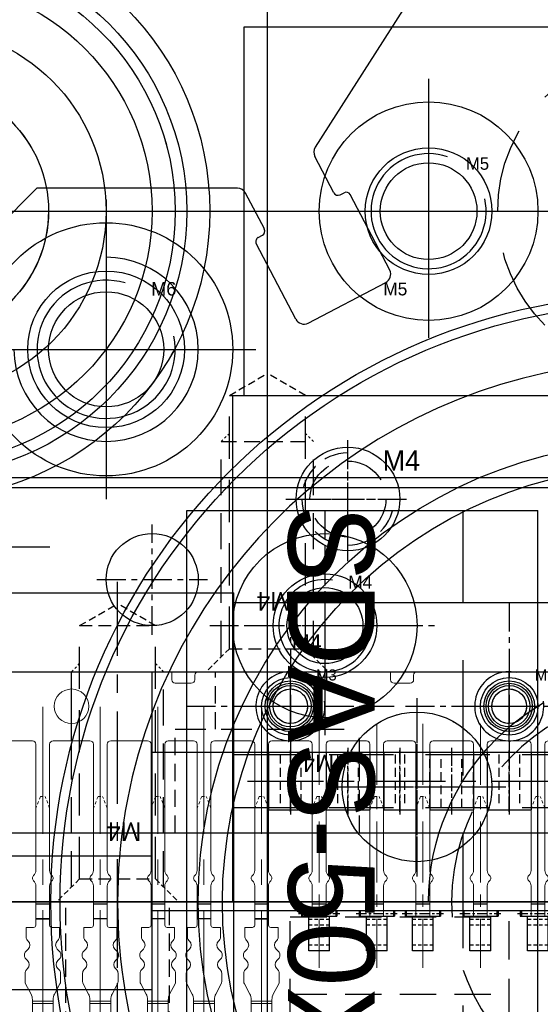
# Model space of a CAD drawing. Header units: millimetres. Extents: x -1657 to 8845, y -11980 to 3013.
# Tile 124 of 256: x 260 to 283, y 700 to 742. Entities that reach past the tile are written whole.
import ezdxf

# ---------------------------------------------------------------- set-up
doc = ezdxf.new("R2010")
doc.units = ezdxf.units.MM
for name, pattern in [('CENTER', [2, 1.25, -0.25, 0.25, -0.25]), ('DASHED', [0.75, 0.5, -0.25]), ('DASHED2', [0.375, 0.25, -0.125])]:
    doc.linetypes.add(name, pattern=pattern)
for name, color, linetype in [('01', 6, 'Continuous'), ('图层14', 143, 'Continuous'), ('图层15', 75, 'Continuous'), ('图层16', 81, 'Continuous'), ('图层17', 150, 'Continuous'), ('图层18', 224, 'Continuous'), ('图层19', 51, 'Continuous'), ('图层20', 232, 'Continuous'), ('图层21', 122, 'Continuous'), ('图层22', 204, 'Continuous'), ('图层23', 241, 'Continuous'), ('图层24', 21, 'Continuous'), ('图层25', 81, 'Continuous'), ('图层30', 170, 'Continuous'), ('图层33', 235, 'Continuous'), ('图层35', 64, 'Continuous'), ('图层60', 143, 'Continuous'), ('导柱', 252, 'Continuous'), ('折弯气缸', 252, 'Continuous'), ('料盘', 247, 'Continuous'), ('方管2', 2, 'Continuous')]:
    doc.layers.add(name, color=color, linetype=linetype)

# ---------------------------------------------------------------- blocks, each defined once
blk = doc.blocks.new('FC94')
at = {"layer": '01', "ltscale": 1.375}
for p, q in [((-9.5, 0), (-9.5, 0.75)), ((0, 0), (0, 0.75)), ((-9.5, -2.25), (-9.5, -1.5)), ((0, -2.25), (0, -1.5))]:
    blk.add_line(p, q, dxfattribs=at)
at = {"layer": '01', "color": 1, "linetype": 'CENTER', "lineweight": 9, "ltscale": 4.419291}
for p, q in [((-8.253, -0.773), (-8.253, -22.87)), ((-5.753, -0.773), (-5.753, -22.87)), ((-3.753, -0.773), (-3.753, -22.87)), ((-1.253, -0.773), (-1.253, -22.87))]:
    blk.add_line(p, q, dxfattribs=at)
at = {"layer": '01', "linetype": 'Continuous', "lineweight": 15}
for p, q in [((-8.7, -2.25), (-9.5, -2.25)), ((-8.55, -2.4), (-8.55, -7.883)), ((-7.95, -2.4), (-7.95, -7.883)), ((-7.8, -2.25), (-6.2, -2.25)), ((-6.05, -2.4), (-6.05, -7.883)), ((-5.45, -2.4), (-5.45, -7.883)), ((-5.3, -2.25), (-4.2, -2.25)), ((-4.05, -2.4), (-4.05, -7.883)), ((-3.45, -2.4), (-3.45, -7.883)), ((-1.7, -2.25), (-3.3, -2.25)), ((-1.55, -2.4), (-1.55, -7.883)), ((-0.95, -2.4), (-0.95, -7.883)), ((0, -2.25), (-0.8, -2.25)), ((-0.8, -2.25), (0, -2.25)), ((-8.55, -8.553), (-8.55, -10.258)), ((-7.95, -8.553), (-7.95, -10.258)), ((-6.05, -8.553), (-6.05, -10.258)), ((-5.45, -8.553), (-5.45, -10.258)), ((-4.05, -8.553), (-4.05, -10.258)), ((-3.45, -8.553), (-3.45, -10.258)), ((-1.55, -8.553), (-1.55, -10.258)), ((-0.95, -8.553), (-0.95, -10.258)), ((-8.55, -9.978), (-7.95, -9.978)), ((-6.05, -9.978), (-5.45, -9.978)), ((-4.05, -9.978), (-3.45, -9.978)), ((-8.97, -10.775), (-8.97, -10.358)), ((-8.97, -10.358), (-8.65, -10.358)), ((-8.97, -10.358), (-8.65, -10.358)), ((-7.53, -10.358), (-7.85, -10.358)), ((-7.53, -10.358), (-7.85, -10.358)), ((-7.53, -10.775), (-7.53, -10.358)), ((-6.47, -10.358), (-6.15, -10.358)), ((-6.47, -10.358), (-6.15, -10.358)), ((-6.47, -10.775), (-6.47, -10.358)), ((-5.03, -10.358), (-5.35, -10.358)), ((-5.03, -10.358), (-5.35, -10.358)), ((-5.03, -10.775), (-5.03, -10.358)), ((-4.47, -10.358), (-4.15, -10.358)), ((-4.47, -10.358), (-4.15, -10.358)), ((-4.47, -10.775), (-4.47, -10.358)), ((-3.03, -10.358), (-3.35, -10.358)), ((-3.03, -10.358), (-3.35, -10.358)), ((-3.03, -10.775), (-3.03, -10.358)), ((-1.97, -10.358), (-1.65, -10.358)), ((-1.97, -10.358), (-1.65, -10.358)), ((-1.97, -10.775), (-1.97, -10.358)), ((-0.53, -10.358), (-0.85, -10.358)), ((-0.53, -10.358), (-0.85, -10.358)), ((-0.53, -10.775), (-0.53, -10.358)), ((-8.882, -10.946), (-8.911, -10.917)), ((-7.618, -10.946), (-7.589, -10.917)), ((-6.382, -10.946), (-6.411, -10.917)), ((-5.118, -10.946), (-5.089, -10.917)), ((-4.382, -10.946), (-4.411, -10.917)), ((-3.118, -10.946), (-3.089, -10.917)), ((-1.882, -10.946), (-1.911, -10.917)), ((-0.618, -10.946), (-0.589, -10.917)), ((-9.04, -11.575), (-9.04, -11.541)), ((-8.981, -11.399), (-8.882, -11.3)), ((-7.519, -11.399), (-7.618, -11.3)), ((-7.46, -11.575), (-7.46, -11.541)), ((-6.54, -11.575), (-6.54, -11.541)), ((-6.481, -11.399), (-6.382, -11.3)), ((-5.019, -11.399), (-5.118, -11.3)), ((-4.96, -11.575), (-4.96, -11.541)), ((-4.54, -11.575), (-4.54, -11.541)), ((-4.481, -11.399), (-4.382, -11.3)), ((-3.019, -11.399), (-3.118, -11.3)), ((-2.96, -11.575), (-2.96, -11.541)), ((-2.04, -11.575), (-2.04, -11.541)), ((-1.981, -11.399), (-1.882, -11.3)), ((-0.519, -11.399), (-0.618, -11.3)), ((-0.46, -11.575), (-0.46, -11.541)), ((-8.907, -11.791), (-8.981, -11.717)), ((-7.593, -11.791), (-7.519, -11.717)), ((-6.407, -11.791), (-6.481, -11.717)), ((-5.093, -11.791), (-5.019, -11.717)), ((-4.407, -11.791), (-4.481, -11.717)), ((-3.093, -11.791), (-3.019, -11.717)), ((-1.907, -11.791), (-1.981, -11.717)), ((-0.593, -11.791), (-0.519, -11.717)), ((-9.02, -12.708), (-9.02, -12.341)), ((-8.961, -12.199), (-8.907, -12.145)), ((-7.539, -12.199), (-7.593, -12.145)), ((-7.48, -12.708), (-7.48, -12.341)), ((-6.52, -12.708), (-6.52, -12.341)), ((-6.461, -12.199), (-6.407, -12.145)), ((-5.039, -12.199), (-5.093, -12.145)), ((-4.98, -12.708), (-4.98, -12.341)), ((-4.52, -12.708), (-4.52, -12.341)), ((-4.461, -12.199), (-4.407, -12.145)), ((-3.039, -12.199), (-3.093, -12.145)), ((-2.98, -12.708), (-2.98, -12.341)), ((-2.02, -12.708), (-2.02, -12.341)), ((-1.961, -12.199), (-1.907, -12.145)), ((-0.539, -12.199), (-0.593, -12.145)), ((-0.48, -12.708), (-0.48, -12.341)), ((-8.759, -13.248), (-8.996, -12.802)), ((-7.741, -13.248), (-7.504, -12.802)), ((-6.259, -13.248), (-6.496, -12.802)), ((-5.241, -13.248), (-5.004, -12.802)), ((-4.259, -13.248), (-4.496, -12.802)), ((-3.241, -13.248), (-3.004, -12.802)), ((-1.759, -13.248), (-1.996, -12.802)), ((-0.741, -13.248), (-0.504, -12.802)), ((-8.7, -13.558), (-8.7, -13.483)), ((-8.7, -13.664), (-8.7, -13.558)), ((-7.8, -13.558), (-8.7, -13.558)), ((-8.7, -18.166), (-8.7, -13.664)), ((-7.8, -13.664), (-8.7, -13.664)), ((-7.8, -13.558), (-7.8, -13.483)), ((-7.8, -13.664), (-7.8, -13.558)), ((-7.8, -18.166), (-7.8, -13.664)), ((-6.2, -13.558), (-6.2, -13.483)), ((-6.2, -13.664), (-6.2, -13.558)), ((-5.3, -13.558), (-6.2, -13.558)), ((-6.2, -18.166), (-6.2, -13.664)), ((-5.3, -13.664), (-6.2, -13.664)), ((-5.3, -13.558), (-5.3, -13.483)), ((-5.3, -13.664), (-5.3, -13.558)), ((-5.3, -18.166), (-5.3, -13.664)), ((-4.2, -13.558), (-4.2, -13.483)), ((-4.2, -13.664), (-4.2, -13.558)), ((-3.3, -13.558), (-4.2, -13.558)), ((-4.2, -18.166), (-4.2, -13.664)), ((-3.3, -13.664), (-4.2, -13.664)), ((-3.3, -13.558), (-3.3, -13.483)), ((-3.3, -13.664), (-3.3, -13.558)), ((-3.3, -18.166), (-3.3, -13.664)), ((-1.7, -13.558), (-1.7, -13.483)), ((-1.7, -13.664), (-1.7, -13.558)), ((-0.8, -13.558), (-1.7, -13.558)), ((-1.7, -18.166), (-1.7, -13.664)), ((-0.8, -13.664), (-1.7, -13.664)), ((-0.8, -13.558), (-0.8, -13.483)), ((-0.8, -13.664), (-0.8, -13.558)), ((-0.8, -18.166), (-0.8, -13.664)), ((-8.7, -19.409), (-8.7, -18.166)), ((-7.8, -18.166), (-8.7, -18.166)), ((-7.8, -19.409), (-7.8, -18.166)), ((-6.2, -19.409), (-6.2, -18.166)), ((-5.3, -18.166), (-6.2, -18.166)), ((-5.3, -19.409), (-5.3, -18.166)), ((-4.2, -19.409), (-4.2, -18.166)), ((-3.3, -18.166), (-4.2, -18.166)), ((-3.3, -19.409), (-3.3, -18.166)), ((-1.7, -19.409), (-1.7, -18.166)), ((-0.8, -18.166), (-1.7, -18.166)), ((-0.8, -19.409), (-0.8, -18.166)), ((-8.7, -20.105), (-8.7, -19.409)), ((-7.8, -19.409), (-8.7, -19.409)), ((-7.8, -20.105), (-7.8, -19.409)), ((-6.2, -20.105), (-6.2, -19.409)), ((-5.3, -19.409), (-6.2, -19.409)), ((-5.3, -20.105), (-5.3, -19.409)), ((-4.2, -20.105), (-4.2, -19.409)), ((-3.3, -19.409), (-4.2, -19.409)), ((-3.3, -20.105), (-3.3, -19.409)), ((-1.7, -20.105), (-1.7, -19.409)), ((-0.8, -19.409), (-1.7, -19.409)), ((-0.8, -20.105), (-0.8, -19.409)), ((-8.7, -20.14), (-8.7, -20.105)), ((-7.8, -20.105), (-8.7, -20.105)), ((-8.7, -20.155), (-8.7, -20.14)), ((-8.615, -20.487), (-8.5, -20.945)), ((-7.887, -20.487), (-8.615, -20.487)), ((-8.5, -20.958), (-8.615, -20.5)), ((-8.005, -20.945), (-7.887, -20.487)), ((-7.887, -20.5), (-8.005, -20.958)), ((-7.8, -20.14), (-7.8, -20.105)), ((-7.8, -20.14), (-7.8, -20.155)), ((-6.2, -20.14), (-6.2, -20.105)), ((-5.3, -20.105), (-6.2, -20.105)), ((-6.2, -20.155), (-6.2, -20.14)), ((-6.115, -20.487), (-6, -20.945)), ((-5.387, -20.487), (-6.115, -20.487)), ((-6, -20.958), (-6.115, -20.5)), ((-5.505, -20.945), (-5.387, -20.487)), ((-5.387, -20.5), (-5.505, -20.958)), ((-5.3, -20.14), (-5.3, -20.105)), ((-5.3, -20.14), (-5.3, -20.155)), ((-4.2, -20.14), (-4.2, -20.105)), ((-3.3, -20.105), (-4.2, -20.105)), ((-4.2, -20.155), (-4.2, -20.14)), ((-4.115, -20.487), (-4, -20.945)), ((-3.387, -20.487), (-4.115, -20.487)), ((-4, -20.958), (-4.115, -20.5)), ((-3.505, -20.945), (-3.387, -20.487)), ((-3.387, -20.5), (-3.505, -20.958)), ((-3.3, -20.14), (-3.3, -20.105)), ((-3.3, -20.14), (-3.3, -20.155)), ((-1.7, -20.14), (-1.7, -20.105)), ((-0.8, -20.105), (-1.7, -20.105)), ((-1.7, -20.155), (-1.7, -20.14)), ((-1.615, -20.487), (-1.5, -20.945)), ((-0.887, -20.487), (-1.615, -20.487)), ((-1.5, -20.958), (-1.615, -20.5)), ((-1.005, -20.945), (-0.887, -20.487)), ((-0.887, -20.5), (-1.005, -20.958)), ((-0.8, -20.14), (-0.8, -20.105)), ((-0.8, -20.14), (-0.8, -20.155)), ((-8.005, -20.945), (-8.5, -20.945)), ((-8.5, -20.945), (-8.5, -20.958)), ((-8.005, -20.958), (-8.005, -20.945)), ((-5.505, -20.945), (-6, -20.945)), ((-6, -20.945), (-6, -20.958)), ((-5.505, -20.958), (-5.505, -20.945)), ((-3.505, -20.945), (-4, -20.945)), ((-4, -20.945), (-4, -20.958)), ((-3.505, -20.958), (-3.505, -20.945)), ((-1.005, -20.945), (-1.5, -20.945)), ((-1.5, -20.945), (-1.5, -20.958)), ((-1.005, -20.958), (-1.005, -20.945)), ((-8.005, -20.958), (-8.5, -20.958)), ((-5.505, -20.958), (-6, -20.958)), ((-3.505, -20.958), (-4, -20.958)), ((-1.005, -20.958), (-1.5, -20.958))]:
    blk.add_line(p, q, dxfattribs=at)
at = {"layer": '01', "linetype": 'DASHED2', "lineweight": 9, "ltscale": 0.5}
for p, q in [((-8.35, -4.67), (-8.55, -5.17)), ((-8.35, -4.67), (-8.15, -4.67)), ((-7.95, -5.17), (-8.15, -4.67)), ((-5.85, -4.67), (-6.05, -5.17)), ((-5.85, -4.67), (-5.65, -4.67)), ((-5.45, -5.17), (-5.65, -4.67)), ((-3.85, -4.67), (-4.05, -5.17)), ((-3.85, -4.67), (-3.65, -4.67)), ((-3.45, -5.17), (-3.65, -4.67)), ((-1.35, -4.67), (-1.55, -5.17)), ((-1.35, -4.67), (-1.15, -4.67)), ((-0.95, -5.17), (-1.15, -4.67))]:
    blk.add_line(p, q, dxfattribs=at)
at = {"layer": '01'}
for p, q in [((-7.95, -9.34), (-8.55, -9.34)), ((-5.45, -9.34), (-6.05, -9.34)), ((-3.45, -9.34), (-4.05, -9.34)), ((-0.95, -9.34), (-1.55, -9.34)), ((-7.95, -9.978), (-8.55, -9.978)), ((-5.45, -9.978), (-6.05, -9.978)), ((-5.45, -9.978), (-6.05, -9.978)), ((-3.45, -9.978), (-4.05, -9.978)), ((-0.95, -9.978), (-1.55, -9.978)), ((-1.55, -9.978), (-0.95, -9.978))]:
    blk.add_line(p, q, dxfattribs=at)
at = {"layer": '01', "linetype": 'Continuous', "lineweight": 15}
blk.add_lwpolyline([(-9.5, 0.75), (-5.15, 0.75)], dxfattribs=at)
blk.add_lwpolyline([(-5.15, 0.75), (-5.15, 0.4, 0.414214), (-5, 0.25), (-4.3, 0.25, 0.414214), (-4.15, 0.4), (-4.15, 0.6, -0.414214), (-4, 0.75), (0, 0.75)], format="xyb", dxfattribs=at)
for centre, radius, start, end in [((-9.5, -0.75), 0.75, 270, 90), ((0, -0.75), 0.75, 90, 270), ((-8.7, -2.4), 0.15, 0, 90), ((-7.8, -2.4), 0.15, 90, 180), ((-6.2, -2.4), 0.15, 360, 90), ((-5.3, -2.4), 0.15, 90, 180), ((-4.2, -2.4), 0.15, 360, 90), ((-3.3, -2.4), 0.15, 90, 180), ((-1.7, -2.4), 0.15, 360, 90), ((-0.8, -2.4), 0.15, 90, 180), ((-8.55, -8.218), 0.15, 131.8103, 228.1897), ((-8.85, -7.883), 0.3, 311.8103, 0), ((-7.65, -7.883), 0.3, 180, 228.1897), ((-7.95, -8.218), 0.15, 311.8103, 48.1897), ((-6.05, -8.218), 0.15, 131.8103, 228.1897), ((-6.35, -7.883), 0.3, 311.8103, 0), ((-5.15, -7.883), 0.3, 180, 228.1897), ((-5.45, -8.218), 0.15, 311.8103, 48.1897), ((-4.05, -8.218), 0.15, 131.8103, 228.1897), ((-4.35, -7.883), 0.3, 311.8103, 0), ((-3.15, -7.883), 0.3, 180, 228.1897), ((-3.45, -8.218), 0.15, 311.8103, 48.1897), ((-1.55, -8.218), 0.15, 131.8103, 228.1897), ((-1.85, -7.883), 0.3, 311.8103, 0), ((-0.65, -7.883), 0.3, 180, 228.1897), ((-0.95, -8.218), 0.15, 311.8103, 48.1897), ((-8.85, -8.553), 0.3, 0, 48.1897), ((-7.65, -8.553), 0.3, 131.8103, 180), ((-6.35, -8.553), 0.3, 0, 48.1897), ((-5.15, -8.553), 0.3, 131.8103, 180), ((-4.35, -8.553), 0.3, 0, 48.1897), ((-3.15, -8.553), 0.3, 131.8103, 180), ((-1.85, -8.553), 0.3, 0, 48.1897), ((-0.65, -8.553), 0.3, 131.8103, 180), ((-8.65, -10.258), 0.1, 270, 0), ((-8.65, -10.258), 0.1, 270, 0), ((-7.85, -10.258), 0.1, 180, 270), ((-7.85, -10.258), 0.1, 180, 270), ((-6.15, -10.258), 0.1, 270, 0), ((-6.15, -10.258), 0.1, 270, 0), ((-5.35, -10.258), 0.1, 180, 270), ((-5.35, -10.258), 0.1, 180, 270), ((-4.15, -10.258), 0.1, 270, 0), ((-4.15, -10.258), 0.1, 270, 0), ((-3.35, -10.258), 0.1, 180, 270), ((-3.35, -10.258), 0.1, 180, 270), ((-1.65, -10.258), 0.1, 270, 0), ((-1.65, -10.258), 0.1, 270, 0), ((-0.85, -10.258), 0.1, 180, 270), ((-0.85, -10.258), 0.1, 180, 270), ((-8.77, -10.775), 0.2, 180, 225), ((-9.059, -11.123), 0.25, 315, 45), ((-7.441, -11.123), 0.25, 135, 225), ((-7.73, -10.775), 0.2, 315, 0), ((-6.27, -10.775), 0.2, 180, 225), ((-6.559, -11.123), 0.25, 315, 45), ((-4.941, -11.123), 0.25, 135, 225), ((-5.23, -10.775), 0.2, 315, 0), ((-4.27, -10.775), 0.2, 180, 225), ((-4.559, -11.123), 0.25, 315, 45), ((-2.941, -11.123), 0.25, 135, 225), ((-3.23, -10.775), 0.2, 315, 0), ((-1.77, -10.775), 0.2, 180, 225), ((-2.059, -11.123), 0.25, 315, 45), ((-0.441, -11.123), 0.25, 135, 225), ((-0.73, -10.775), 0.2, 315, 0), ((-8.84, -11.541), 0.2, 135, 180), ((-7.66, -11.541), 0.2, 0, 45), ((-6.34, -11.541), 0.2, 135, 180), ((-5.16, -11.541), 0.2, 0, 45), ((-4.34, -11.541), 0.2, 135, 180), ((-3.16, -11.541), 0.2, 0, 45), ((-1.84, -11.541), 0.2, 135, 180), ((-0.66, -11.541), 0.2, 0, 45), ((-8.84, -11.575), 0.2, 180, 225), ((-9.084, -11.968), 0.25, 315, 45), ((-7.416, -11.968), 0.25, 135, 225), ((-7.66, -11.575), 0.2, 315, 0), ((-6.34, -11.575), 0.2, 180, 225), ((-6.584, -11.968), 0.25, 315, 45), ((-4.916, -11.968), 0.25, 135, 225), ((-5.16, -11.575), 0.2, 315, 0), ((-4.34, -11.575), 0.2, 180, 225), ((-4.584, -11.968), 0.25, 315, 45), ((-2.916, -11.968), 0.25, 135, 225), ((-3.16, -11.575), 0.2, 315, 0), ((-1.84, -11.575), 0.2, 180, 225), ((-2.084, -11.968), 0.25, 315, 45), ((-0.416, -11.968), 0.25, 135, 225), ((-0.66, -11.575), 0.2, 315, 0), ((-8.82, -12.341), 0.2, 135, 180), ((-7.68, -12.341), 0.2, 0, 45), ((-6.32, -12.341), 0.2, 135, 180), ((-5.18, -12.341), 0.2, 0, 45), ((-4.32, -12.341), 0.2, 135, 180), ((-3.18, -12.341), 0.2, 0, 45), ((-1.82, -12.341), 0.2, 135, 180), ((-0.68, -12.341), 0.2, 0, 45), ((-8.82, -12.708), 0.2, 180, 208.0725), ((-7.68, -12.708), 0.2, 331.9275, 0), ((-6.32, -12.708), 0.2, 180, 208.0725), ((-5.18, -12.708), 0.2, 331.9275, 0), ((-4.32, -12.708), 0.2, 180, 208.0725), ((-3.18, -12.708), 0.2, 331.9275, 0), ((-1.82, -12.708), 0.2, 180, 208.0725), ((-0.68, -12.708), 0.2, 331.9275, 0), ((-9.2, -13.483), 0.5, 0, 28.0725), ((-7.3, -13.483), 0.5, 151.9275, 180), ((-6.7, -13.483), 0.5, 0, 28.0725), ((-6.7, -13.483), 0.5, 0, 28.0725), ((-4.8, -13.483), 0.5, 151.9275, 180), ((-4.7, -13.483), 0.5, 0, 28.0725), ((-2.8, -13.483), 0.5, 151.9275, 180), ((-2.2, -13.483), 0.5, 0, 28.0725), ((-0.3, -13.483), 0.5, 151.9275, 180)]:
    blk.add_arc(centre, radius, start, end, dxfattribs=at)
for centre, major_axis, ratio, start_param, end_param in [((-8.615, -20.458), (-0.137, 0.55), 0.012316, 0.950782, 1.620081), ((-8.615, -20.458), (-0.2, 0.8), 0.012316, 1.179406, 1.620081), ((-7.887, -20.458), (0.141, 0.55), 0.012587, 4.663251, 5.33255), ((-7.887, -20.458), (0.205, 0.8), 0.012587, 4.663251, 5.103926), ((-6.115, -20.458), (-0.137, 0.55), 0.012316, 0.950782, 1.620081), ((-6.115, -20.458), (-0.2, 0.8), 0.012316, 1.179406, 1.620081), ((-5.387, -20.458), (0.141, 0.55), 0.012587, 4.663251, 5.33255), ((-5.387, -20.458), (0.205, 0.8), 0.012587, 4.663251, 5.103926), ((-4.115, -20.458), (-0.137, 0.55), 0.012316, 0.950782, 1.620081), ((-4.115, -20.458), (-0.2, 0.8), 0.012316, 1.179406, 1.620081), ((-3.387, -20.458), (0.141, 0.55), 0.012587, 4.663251, 5.33255), ((-3.387, -20.458), (0.205, 0.8), 0.012587, 4.663251, 5.103926), ((-1.615, -20.458), (-0.137, 0.55), 0.012316, 0.950782, 1.620081), ((-1.615, -20.458), (-0.2, 0.8), 0.012316, 1.179406, 1.620081), ((-0.887, -20.458), (0.141, 0.55), 0.012587, 4.663251, 5.33255), ((-0.887, -20.458), (0.205, 0.8), 0.012587, 4.663251, 5.103926)]:
    blk.add_ellipse(centre, major_axis=major_axis, ratio=ratio, start_param=start_param, end_param=end_param, dxfattribs=at)
blk = doc.blocks.new('10AC9')
at = {"layer": '01', "ltscale": 0.625}
for p in [(66.904, -63.788), (76.404, -63.788)]:
    blk.add_blockref('FC94', p, dxfattribs=at)
blk = doc.blocks.new('1084C')
at = {"layer": '01', "ltscale": 1.375}
for p, q in [((-7.357, 9.747), (-7.357, 10.497)), ((2.143, 9.747), (2.143, 10.497)), ((-7.357, 7.497), (-7.357, 8.247)), ((2.143, 7.497), (2.143, 8.247))]:
    blk.add_line(p, q, dxfattribs=at)
at = {"layer": '01', "color": 1, "linetype": 'CENTER', "lineweight": 9, "ltscale": 2.117168}
for p, q in [((-6.109, 8.227), (-6.109, -2.359)), ((-3.609, 8.227), (-3.609, -2.359)), ((-1.609, 8.227), (-1.609, -2.359)), ((0.891, 8.227), (0.891, -2.359))]:
    blk.add_line(p, q, dxfattribs=at)
at = {"layer": '01', "linetype": 'Continuous', "lineweight": 15}
for p, q in [((-6.557, 7.497), (-7.357, 7.497)), ((-6.407, 7.347), (-6.407, 1.864)), ((-5.807, 7.347), (-5.807, 1.864)), ((-5.657, 7.497), (-4.057, 7.497)), ((-3.907, 7.347), (-3.907, 1.864)), ((-3.307, 7.347), (-3.307, 1.864)), ((-3.157, 7.497), (-2.057, 7.497)), ((-1.907, 7.347), (-1.907, 1.864)), ((-1.307, 7.347), (-1.307, 1.864)), ((0.443, 7.497), (-1.157, 7.497)), ((0.593, 7.347), (0.593, 1.864)), ((1.193, 7.347), (1.193, 1.864)), ((2.143, 7.497), (1.343, 7.497)), ((1.343, 7.497), (2.143, 7.497)), ((-6.407, 1.193), (-6.407, -0.125)), ((-5.807, 1.193), (-5.807, -0.125)), ((-3.907, 1.193), (-3.907, -0.125)), ((-3.307, 1.193), (-3.307, -0.125)), ((-1.907, 1.193), (-1.907, -0.125)), ((-1.307, 1.193), (-1.307, -0.125)), ((0.593, 1.193), (0.593, -0.125)), ((1.193, 1.193), (1.193, -0.125))]:
    blk.add_line(p, q, dxfattribs=at)
at = {"layer": '01', "linetype": 'DASHED2', "lineweight": 9, "ltscale": 0.5}
for p, q in [((-6.207, 5.076), (-6.407, 4.576)), ((-6.207, 5.076), (-6.007, 5.076)), ((-5.807, 4.576), (-6.007, 5.076)), ((-3.707, 5.076), (-3.907, 4.576)), ((-3.707, 5.076), (-3.507, 5.076)), ((-3.307, 4.576), (-3.507, 5.076)), ((-1.707, 5.076), (-1.907, 4.576)), ((-1.707, 5.076), (-1.507, 5.076)), ((-1.307, 4.576), (-1.507, 5.076)), ((0.793, 5.076), (0.593, 4.576)), ((0.793, 5.076), (0.993, 5.076)), ((1.193, 4.576), (0.993, 5.076))]:
    blk.add_line(p, q, dxfattribs=at)
at = {"layer": '01', "color": 1, "linetype": 'CENTER', "ltscale": 0.35728}
for p, q in [((-7, 0), (-5.214, 0)), ((-4.5, 0), (-2.714, 0)), ((-2.5, 0), (-0.714, 0)), ((0, 0), (1.786, 0))]:
    blk.add_line(p, q, dxfattribs=at)
at = {"layer": '01', "ltscale": 0.075}
for p, q in [((-6.877, 0.125), (-5.337, 0.125)), ((-6.877, 0.125), (-6.877, -0.125)), ((-6.827, 0.125), (-6.827, -0.125)), ((-5.387, 0.125), (-5.387, -0.125)), ((-5.337, 0.125), (-5.337, -0.125)), ((-4.377, 0.125), (-2.837, 0.125)), ((-4.377, 0.125), (-4.377, -0.125)), ((-4.327, 0.125), (-4.327, -0.125)), ((-2.887, 0.125), (-2.887, -0.125)), ((-2.837, 0.125), (-2.837, -0.125)), ((-2.377, 0.125), (-0.837, 0.125)), ((-2.377, 0.125), (-2.377, -0.125)), ((-2.327, 0.125), (-2.327, -0.125)), ((-0.887, 0.125), (-0.887, -0.125)), ((-0.837, 0.125), (-0.837, -0.125)), ((0.123, 0.125), (1.663, 0.125)), ((0.123, 0.125), (0.123, -0.125)), ((0.173, 0.125), (0.173, -0.125)), ((1.613, 0.125), (1.613, -0.125)), ((1.663, 0.125), (1.663, -0.125)), ((-6.877, -0.125), (-5.337, -0.125)), ((-4.377, -0.125), (-2.837, -0.125)), ((-2.377, -0.125), (-0.837, -0.125)), ((0.123, -0.125), (1.663, -0.125))]:
    blk.add_line(p, q, dxfattribs=at)
at = {"layer": '01'}
for p, q in [((-5.807, 0.407), (-6.407, 0.407)), ((-3.307, 0.407), (-3.907, 0.407)), ((-1.307, 0.407), (-1.907, 0.407)), ((1.193, 0.407), (0.593, 0.407))]:
    blk.add_line(p, q, dxfattribs=at)
at = {"layer": '01', "ltscale": 0.625}
for p, q in [((-6.559, -1.629), (-6.559, -0.125)), ((-5.659, -1.629), (-5.659, -0.125)), ((-4.059, -1.629), (-4.059, -0.125)), ((-3.159, -1.629), (-3.159, -0.125)), ((-2.059, -1.629), (-2.059, -0.125)), ((-1.159, -1.629), (-1.159, -0.125)), ((0.441, -1.629), (0.441, -0.125)), ((1.341, -1.629), (1.341, -0.125)), ((-5.659, -1.629), (-6.559, -1.629)), ((-3.159, -1.629), (-4.059, -1.629)), ((-1.159, -1.629), (-2.059, -1.629)), ((1.341, -1.629), (0.441, -1.629))]:
    blk.add_line(p, q, dxfattribs=at)
at = {"layer": '01', "color": 4, "linetype": 'DASHED', "ltscale": 0.3}
for p, q in [((-5.659, -0.267), (-6.559, -0.267)), ((-3.159, -0.267), (-4.059, -0.267)), ((-1.159, -0.267), (-2.059, -0.267)), ((1.341, -0.267), (0.441, -0.267)), ((-5.659, -0.517), (-6.559, -0.517)), ((-3.159, -0.517), (-4.059, -0.517)), ((-1.159, -0.517), (-2.059, -0.517)), ((1.341, -0.517), (0.441, -0.517)), ((-5.659, -1.379), (-6.559, -1.379)), ((-3.159, -1.379), (-4.059, -1.379)), ((-1.159, -1.379), (-2.059, -1.379)), ((1.341, -1.379), (0.441, -1.379))]:
    blk.add_line(p, q, dxfattribs=at)
at = {"layer": '01', "linetype": 'Continuous', "lineweight": 15}
blk.add_lwpolyline([(-7.357, 10.497), (-3.007, 10.497)], dxfattribs=at)
blk.add_lwpolyline([(-3.007, 10.497), (-3.007, 10.147, 0.414214), (-2.857, 9.997), (-2.157, 9.997, 0.414214), (-2.007, 10.147), (-2.007, 10.347, -0.414214), (-1.857, 10.497), (2.143, 10.497)], format="xyb", dxfattribs=at)
for centre, radius, start, end in [((-7.357, 8.997), 0.75, 270, 90), ((2.143, 8.997), 0.75, 90, 270), ((-6.557, 7.347), 0.15, 0, 90), ((-5.657, 7.347), 0.15, 90, 180), ((-4.057, 7.347), 0.15, 360, 90), ((-3.157, 7.347), 0.15, 90, 180), ((-2.057, 7.347), 0.15, 360, 90), ((-1.157, 7.347), 0.15, 90, 180), ((0.443, 7.347), 0.15, 360, 90), ((1.343, 7.347), 0.15, 90, 180), ((-6.707, 1.864), 0.3, 311.8103, 0), ((-5.507, 1.864), 0.3, 180, 228.1897), ((-4.207, 1.864), 0.3, 311.8103, 0), ((-3.007, 1.864), 0.3, 180, 228.1897), ((-2.207, 1.864), 0.3, 311.8103, 0), ((-1.007, 1.864), 0.3, 180, 228.1897), ((0.293, 1.864), 0.3, 311.8103, 0), ((1.493, 1.864), 0.3, 180, 228.1897), ((-6.407, 1.529), 0.15, 131.8103, 228.1897), ((-6.707, 1.193), 0.3, 0, 48.1897), ((-5.507, 1.193), 0.3, 131.8103, 180), ((-5.807, 1.529), 0.15, 311.8103, 48.1897), ((-3.907, 1.529), 0.15, 131.8103, 228.1897), ((-4.207, 1.193), 0.3, 0, 48.1897), ((-3.007, 1.193), 0.3, 131.8103, 180), ((-3.307, 1.529), 0.15, 311.8103, 48.1897), ((-1.907, 1.529), 0.15, 131.8103, 228.1897), ((-2.207, 1.193), 0.3, 0, 48.1897), ((-1.007, 1.193), 0.3, 131.8103, 180), ((-1.307, 1.529), 0.15, 311.8103, 48.1897), ((0.593, 1.529), 0.15, 131.8103, 228.1897), ((0.293, 1.193), 0.3, 0, 48.1897), ((1.493, 1.193), 0.3, 131.8103, 180), ((1.193, 1.529), 0.15, 311.8103, 48.1897)]:
    blk.add_arc(centre, radius, start, end, dxfattribs=at)
blk = doc.blocks.new('10CCA')
at = {"layer": '图层15', "color": 1, "linetype": 'CENTER', "ltscale": 2.671598}
blk.add_line((0, 0), (0, 11.358), dxfattribs=at)
at = {"layer": '图层15', "color": 4, "linetype": 'DASHED', "ltscale": 1.5}
for p, q in [((-2.25, 6.715), (-2.25, 9.215)), ((2.25, 6.715), (2.25, 9.215)), ((-4, 2.215), (-4, 6.715)), ((4, 2.215), (4, 6.715))]:
    blk.add_line(p, q, dxfattribs=at)
at = {"layer": '图层15', "color": 4, "linetype": 'DASHED', "ltscale": 2.666667}
blk.add_line((-4, 6.715), (4, 6.715), dxfattribs=at)
at = {"layer": '图层15'}
blk.add_text('M4', height=0.743, rotation=180, dxfattribs=at).set_placement((2.897, 5.607))
blk = doc.blocks.new('4F')
at = {"color": 4, "linetype": 'DASHED', "ltscale": 0.471405}
for p, q in [((1, 1.65), (0, 2.65)), ((1, -1.65), (0, -2.65))]:
    blk.add_line(p, q, dxfattribs=at)
at = {"color": 4, "linetype": 'DASHED', "ltscale": 3.116667}
for p, q in [((0.65, 2), (10, 2)), ((0.65, -2), (10, -2))]:
    blk.add_line(p, q, dxfattribs=at)
at = {"color": 4, "linetype": 'DASHED', "ltscale": 0.164992}
for p, q in [((10, 2), (10.35, 1.65)), ((10, -2), (10.35, -1.65))]:
    blk.add_line(p, q, dxfattribs=at)
at = {"color": 4, "linetype": 'DASHED', "ltscale": 1.333333}
blk.add_line((10, 2), (10, -2), dxfattribs=at)
at = {"color": 4, "linetype": 'DASHED', "ltscale": 1.1}
for p, q in [((1, 1.65), (1, -1.65)), ((12, 1.65), (12, -1.65))]:
    blk.add_line(p, q, dxfattribs=at)
at = {"color": 4, "linetype": 'DASHED', "ltscale": 3.666667}
for p, q in [((1, 1.65), (12, 1.65)), ((1, -1.65), (12, -1.65))]:
    blk.add_line(p, q, dxfattribs=at)
at = {"color": 4, "linetype": 'DASHED', "ltscale": 0.635085}
for p in [(12, 1.65), (12, -1.65)]:
    blk.add_line(p, (12.953, 0), dxfattribs=at)
at = {"color": 1, "linetype": 'CENTER', "ltscale": 3.210708}
blk.add_line((-2.156, 0), (13.898, 0), dxfattribs=at)
blk.add_text('M4', height=0.8081, rotation=90).set_placement((3.463, -1.03))
blk = doc.blocks.new('6C')
at = {"color": 1, "linetype": 'CENTER'}
for p, q in [((0, 5), (0, -5)), ((-5, 0), (5, 0))]:
    blk.add_line(p, q, dxfattribs=at)
blk.add_circle((0, 0), 2.5)
at = {"color": 2, "linetype": 'Continuous'}
blk.add_arc((0, 0), 3, 73.9359, 10.9553, dxfattribs=at)
blk.add_text('M6', height=0.5859).set_placement((1.961, 2.337))
blk = doc.blocks.new('10EB8')
at = {"layer": '导柱', "color": 1, "linetype": 'CENTER'}
for p, q in [((0, 0), (0, 27.6)), ((-13.8, 13.8), (13.8, 13.8))]:
    blk.add_line(p, q, dxfattribs=at)
at = {"layer": '导柱', "ltscale": 4}
for radius in [11.5, 8]:
    blk.add_circle((0, 13.8), radius, dxfattribs=at)
at = {"layer": '导柱', "ltscale": 5.75}
blk.add_blockref('6C', (0, 13.8), dxfattribs=at)
blk = doc.blocks.new('6P1')
at = {"color": 1, "linetype": 'CENTER', "ltscale": 2.6}
for p, q in [((0, 6.5), (0, -6.5)), ((-6.5, 0), (6.5, 0))]:
    blk.add_line(p, q, dxfattribs=at)
at = {"color": 4, "linetype": 'DASHED', "ltscale": 11.513333}
blk.add_circle((0, 0), 5.5, dxfattribs=at)
blk.add_circle((0, 0), 3.25)
blk.add_text('M6', height=0.7505).set_placement((0.625, -4.327))
blk = doc.blocks.new('10EEA')
at = {"layer": '导柱', "color": 1, "linetype": 'CENTER'}
for p, q in [((0, 0), (0, 30)), ((-15, 15), (15, 15))]:
    blk.add_line(p, q, dxfattribs=at)
at = {"layer": '导柱', "ltscale": 5.75}
for radius in [12.5, 8]:
    blk.add_circle((0, 15), radius, dxfattribs=at)
at = {"layer": '导柱', "color": 4, "linetype": 'DASHED', "ltscale": 11.513333}
blk.add_circle((0, 15), 11, dxfattribs=at)
blk = doc.blocks.new('3C')
at = {"color": 1, "linetype": 'CENTER'}
for p, q in [((0, 4.5), (0, -4.5)), ((-4.5, 0), (4.5, 0))]:
    blk.add_line(p, q, dxfattribs=at)
blk.add_circle((0, 0), 1.25)
at = {"color": 2, "linetype": 'Continuous'}
blk.add_arc((0, 0), 1.5, 77.2897, 8.5828, dxfattribs=at)
blk.add_text('M3', height=0.4838).set_placement((1.112, 1.118))
blk = doc.blocks.new('1113F')
at = {"layer": '图层23', "color": 1, "linetype": 'CENTER', "ltscale": 2.671598}
blk.add_line((0, 0), (0, 14.358), dxfattribs=at)
at = {"layer": '图层23', "color": 4, "linetype": 'DASHED', "ltscale": 1.5}
for p, q in [((-2.25, 6.715), (-2.25, 12.215)), ((2.25, 6.715), (2.25, 12.215)), ((-4, 2.215), (-4, 6.715)), ((4, 2.215), (4, 6.715))]:
    blk.add_line(p, q, dxfattribs=at)
at = {"layer": '图层23', "color": 4, "linetype": 'DASHED', "ltscale": 2.666667}
blk.add_line((-4, 6.715), (4, 6.715), dxfattribs=at)
at = {"layer": '图层23'}
blk.add_text('M4', height=0.743, rotation=180, dxfattribs=at).set_placement((2.897, 5.607))
blk = doc.blocks.new('4E')
at = {"color": 1, "linetype": 'CENTER', "ltscale": 0.96}
for p, q in [((0, -2.4), (0, 2.4)), ((-2.4, 0), (2.4, 0))]:
    blk.add_line(p, q, dxfattribs=at)
at = {"color": 4, "linetype": 'DASHED', "ltscale": 3.454}
blk.add_circle((0, 0), 1.65, dxfattribs=at)
at = {"color": 4, "linetype": 'DASHED', "ltscale": 2.093333}
blk.add_arc((0, 0), 2, 90, 0, dxfattribs=at)
at = {"ltscale": 0.5}
blk.add_text('M4', height=0.8733, dxfattribs=at).set_placement((1.508, 1.238))
blk = doc.blocks.new('5A')
at = {"color": 1, "linetype": 'CENTER'}
for p, q in [((0, 5.75), (0, -5.75)), ((-5.75, 0), (5.75, 0))]:
    blk.add_line(p, q, dxfattribs=at)
for radius in [4.75, 2.75]:
    blk.add_circle((0, 0), radius)
blk.add_text('M5', height=0.56).set_placement((-1.965, -3.658))
blk = doc.blocks.new('5C')
at = {"color": 1, "linetype": 'CENTER'}
for p, q in [((0, 4.5), (0, -4.5)), ((-4.5, 0), (4.5, 0))]:
    blk.add_line(p, q, dxfattribs=at)
blk.add_circle((0, 0), 2.1)
at = {"color": 2, "linetype": 'Continuous'}
blk.add_arc((0, 0), 2.5, 70.7735, 12.493, dxfattribs=at)
blk.add_text('M5', height=0.54).set_placement((1.623, 1.797))
blk = doc.blocks.new('8P')
at = {"color": 1, "linetype": 'CENTER', "ltscale": 3.1}
for p, q in [((0, 7.75), (0, -7.75)), ((-7.75, 0), (7.75, 0))]:
    blk.add_line(p, q, dxfattribs=at)
at = {"color": 4, "linetype": 'DASHED', "ltscale": 7.326667}
blk.add_circle((0, 0), 7, dxfattribs=at)
blk.add_circle((0, 0), 4.25)
blk.add_text('M8', height=1.0256).set_placement((-3.328, -5.072))
blk = doc.blocks.new('12450')
at = {"layer": '折弯气缸', "ltscale": 0.5}
for p, q in [((30.796, 17.54), (30.796, -45.449)), ((6.796, -44.615), (6.796, -31.615)), ((0.296, -38.115), (13.296, -38.115))]:
    blk.add_line(p, q, dxfattribs=at)
at = {"layer": '折弯气缸', "color": 4, "linetype": 'DASHED', "ltscale": 3.514917}
blk.add_line((22.299, -8.842), (22.299, -19.387), dxfattribs=at)
at = {"layer": '折弯气缸'}
for p, q in [((-9.704, -24.115), (-1.981, -29.035)), ((3.36, -25.804), (0.078, -27.513)), ((5.654, -29.345), (3.899, -25.974)), ((0.085, -27.96), (-0.007, -27.782)), ((0, -28.23), (-1.581, -29.053)), ((5.484, -29.884), (2.202, -31.593)), ((1.57, -31.245), (0.011, -32.057)), ((1.932, -31.508), (1.84, -31.33)), ((-0.204, -32.412), (-0.204, -41.115)), ((3.796, -45.115), (-0.204, -41.115))]:
    blk.add_line(p, q, dxfattribs=at)
for centre, radius in [((30.796, -14.115), 26.4), ((30.796, -14.115), 26), ((30.796, -14.115), 18.95), ((6.796, -38.115), 5.5), ((6.796, -38.115), 3.4)]:
    blk.add_circle(centre, radius, dxfattribs=at)
at = {"layer": '折弯气缸', "color": 4, "linetype": 'DASHED', "ltscale": 20.933333}
blk.add_circle((30.796, -14.115), 10, dxfattribs=at)
at = {"layer": '折弯气缸'}
for centre, radius, start, end in [((30.796, -14.115), 23.5, 26.7704, 333.2296), ((3.544, -26.159), 0.4, 27.5, 117.5), ((0.17, -27.69), 0.2, 117.5, 207.5), ((-0.092, -28.052), 0.2, 297.5, 27.5), ((-1.766, -28.698), 0.4, 237.5, 297.5), ((5.299, -29.53), 0.4, 297.5, 27.5), ((1.662, -31.423), 0.2, 27.5, 117.5), ((2.109, -31.416), 0.2, 207.5, 297.5), ((0.196, -32.412), 0.4, 117.5, 180), ((6.796, -38.115), 4, 270, 180)]:
    blk.add_arc(centre, radius, start, end, dxfattribs=at)
at = {"layer": '折弯气缸', "color": 4, "linetype": 'DASHED', "ltscale": 9.42}
blk.add_arc((30.796, -14.115), 9, 199.2427, 340.7573, dxfattribs=at)
at = {"layer": '折弯气缸', "insert": (13.56, -26.461), "char_height": 3.75, "width": 43.87143, "attachment_point": 1}
blk.add_mtext('SDAS-50X30', dxfattribs=at)
blk = doc.blocks.new('6A')
at = {"color": 1, "linetype": 'CENTER'}
for p, q in [((0, 6.5), (0, -6.5)), ((-6.5, 0), (6.5, 0))]:
    blk.add_line(p, q, dxfattribs=at)
for radius in [5.5, 3.25]:
    blk.add_circle((0, 0), radius)
blk.add_text('M6', height=0.7505).set_placement((0.625, -4.327))
blk = doc.blocks.new('4A')
at = {"color": 1, "linetype": 'CENTER'}
for p, q in [((0, 5), (0, -5)), ((-5, 0), (5, 0))]:
    blk.add_line(p, q, dxfattribs=at)
for radius in [4, 2.25]:
    blk.add_circle((0, 0), radius)
blk.add_text('M4', height=0.6969).set_placement((-1.438, -1.078))
blk = doc.blocks.new('4C')
at = {"color": 1, "linetype": 'CENTER', "ltscale": 1.3982}
for p, q in [((0, 3.496), (0, -3.496)), ((-3.496, 0), (3.496, 0))]:
    blk.add_line(p, q, dxfattribs=at)
blk.add_circle((0, 0), 1.65)
at = {"color": 2, "linetype": 'Continuous'}
blk.add_arc((0, 0), 2, 80.7475, 15.0508, dxfattribs=at)
blk.add_text('M4', height=0.5584).set_placement((1.013, 1.613))
blk = doc.blocks.new('2A531')
at = {"layer": '方管2', "ltscale": 2.125}
blk.add_line((0, 3), (840, 3), dxfattribs=at)
at = {"layer": '方管2', "color": 4, "linetype": 'DASHED', "ltscale": 280}
blk.add_line((0, 0), (840, 0), dxfattribs=at)

msp = doc.modelspace()

# ---------------------------------------------------------------- linework, layer by layer
at = {"layer": '图层14', "color": 1, "linetype": 'CENTER'}
for p, q in [((240.9598, 734.0085), (270.9598, 734.0085)), ((265.9598, 715.6085), (265.9598, 720.4085)), ((263.5598, 718.0085), (268.3598, 718.0085))]:
    msp.add_line(p, q, dxfattribs=at)
at = {"layer": '图层14', "ltscale": 0.625}
for p, q in [((137.9598, 714.0085), (337.9598, 714.0085)), ((265.9598, 707.0085), (265.9598, 714.0085))]:
    msp.add_line(p, q, dxfattribs=at)
at = {"layer": '图层14', "ltscale": 0.15}
msp.add_line((137.9598, 707.0085), (265.9598, 707.0085), dxfattribs=at)
at = {"layer": '图层14', "color": 4, "linetype": 'DASHED', "ltscale": 13.083333}
msp.add_circle((255.9598, 734.0085), 12.5, dxfattribs=at)
at = {"layer": '图层14', "ltscale": 6.25}
msp.add_circle((255.9598, 734.0085), 8, dxfattribs=at)
at = {"layer": '图层14', "ltscale": 0.5}
msp.add_circle((265.9598, 718.0085), 2, dxfattribs=at)
at = {"layer": '图层15', "ltscale": 0.15}
for p, q in [((265.9598, 714.0085), (309.9598, 714.0085)), ((265.9598, 703.6369), (265.9598, 714.0085)), ((271.0098, 710.5085), (272.9098, 710.5085)), ((273.5098, 710.5085), (275.4098, 710.5085)), ((276.0098, 710.5085), (277.4098, 710.5085)), ((278.0098, 710.5085), (279.9098, 710.5085)), ((280.5098, 710.5085), (282.4098, 710.5085)), ((271.0098, 708.0085), (272.9098, 708.0085)), ((273.5098, 708.0085), (275.4098, 708.0085)), ((276.0098, 708.0085), (277.4098, 708.0085)), ((278.0098, 708.0085), (279.9098, 708.0085)), ((280.5098, 708.0085), (282.4098, 708.0085)), ((265.9598, 703.6369), (309.9598, 703.6369))]:
    msp.add_line(p, q, dxfattribs=at)
at = {"layer": '图层15', "color": 1, "linetype": 'CENTER'}
for p, q in [((271.9598, 711.4285), (271.9598, 713.5885)), ((281.4598, 711.4285), (281.4598, 713.5885)), ((270.8798, 712.5085), (273.0398, 712.5085)), ((280.3798, 712.5085), (282.5398, 712.5085))]:
    msp.add_line(p, q, dxfattribs=at)
at = {"layer": '图层15', "color": 1, "linetype": 'CENTER', "ltscale": 0.58}
for p, q in [((271.9598, 710.7085), (271.9598, 707.8085)), ((274.4598, 710.7085), (274.4598, 707.8085)), ((276.7098, 710.7085), (276.7098, 707.8085)), ((278.9598, 710.7085), (278.9598, 707.8085)), ((281.4598, 710.7085), (281.4598, 707.8085))]:
    msp.add_line(p, q, dxfattribs=at)
at = {"layer": '图层15', "ltscale": 1.125}
for p, q in [((271.0098, 710.5085), (271.0098, 708.0085)), ((272.9098, 710.5085), (272.9098, 708.0085)), ((273.5098, 710.5085), (273.5098, 708.0085)), ((275.4098, 710.5085), (275.4098, 708.0085)), ((276.0098, 710.5085), (276.0098, 708.0085)), ((277.4098, 710.5085), (277.4098, 708.0085)), ((278.0098, 710.5085), (278.0098, 708.0085)), ((279.9098, 710.5085), (279.9098, 708.0085)), ((280.5098, 710.5085), (280.5098, 708.0085)), ((282.4098, 710.5085), (282.4098, 708.0085))]:
    msp.add_line(p, q, dxfattribs=at)
at = {"layer": '图层15', "color": 1, "linetype": 'CENTER', "ltscale": 2.6448}
msp.add_line((270.0978, 709.2585), (283.3218, 709.2585), dxfattribs=at)
at = {"layer": '图层15', "color": 4, "linetype": 'DASHED', "ltscale": 14.666667}
msp.add_line((265.9598, 707.0085), (309.9598, 707.0085), dxfattribs=at)
at = {"layer": '图层15', "ltscale": 0.15}
for centre in [(271.9598, 712.5085), (281.4598, 712.5085)]:
    msp.add_circle(centre, 0.9, dxfattribs=at)
at = {"layer": '图层16', "ltscale": 0.15}
for p, q in [((137.9598, 707.0085), (265.9598, 707.0085)), ((265.9598, 689.0085), (265.9598, 707.0085)), ((137.9598, 700.2085), (265.9598, 700.2085))]:
    msp.add_line(p, q, dxfattribs=at)
at = {"layer": '图层17', "ltscale": 0.15}
for p, q in [((237.9598, 722.0085), (337.9598, 722.0085)), ((265.9598, 706.0085), (265.9598, 710.5085)), ((265.9598, 710.5085), (305.9598, 710.5085)), ((237.9598, 706.0085), (265.9598, 706.0085))]:
    msp.add_line(p, q, dxfattribs=at)
at = {"layer": '图层17', "color": 1, "linetype": 'CENTER'}
for p, q in [((265.9598, 715.6085), (265.9598, 720.4085)), ((263.5598, 718.0085), (268.3598, 718.0085)), ((271.9598, 711.3085), (271.9598, 713.7085)), ((281.4598, 711.3085), (281.4598, 713.7085)), ((270.7598, 712.5085), (273.1598, 712.5085)), ((280.2598, 712.5085), (282.6598, 712.5085))]:
    msp.add_line(p, q, dxfattribs=at)
at = {"layer": '图层17'}
msp.add_circle((265.9598, 718.0085), 2, dxfattribs=at)
at = {"layer": '图层17', "ltscale": 0.45}
for centre in [(271.9598, 712.5085), (281.4598, 712.5085)]:
    msp.add_circle(centre, 1, dxfattribs=at)
at = {"layer": '图层18', "color": 1, "linetype": 'CENTER'}
msp.add_line((240.9598, 734.0085), (270.9598, 734.0085), dxfattribs=at)
at = {"layer": '图层18', "ltscale": 6.25}
msp.add_circle((255.9598, 734.0085), 12.5, dxfattribs=at)
at = {"layer": '图层19', "ltscale": 6.25}
msp.add_line((137.9598, 707.0085), (282.9598, 707.0085), dxfattribs=at)
at = {"layer": '图层20', "color": 1, "linetype": 'CENTER'}
msp.add_line((240.9598, 734.0085), (270.9598, 734.0085), dxfattribs=at)
at = {"layer": '图层20', "ltscale": 0.75}
for p, q in [((269.4573, 717.0085), (302.9573, 717.0085)), ((269.4573, 704.0085), (269.4573, 717.0085)), ((259.4573, 704.0085), (269.4573, 704.0085))]:
    msp.add_line(p, q, dxfattribs=at)
at = {"layer": '图层20', "ltscale": 6.25}
for radius in [12.5, 11]:
    msp.add_circle((255.9598, 734.0085), radius, dxfattribs=at)
at = {"layer": '图层21', "ltscale": 6.25}
for p, q in [((269.4573, 717.0085), (302.9573, 717.0085)), ((269.4573, 704.0085), (269.4573, 717.0085)), ((269.4573, 704.0085), (302.9573, 704.0085))]:
    msp.add_line(p, q, dxfattribs=at)
at = {"layer": '图层21', "color": 1, "linetype": 'CENTER'}
for p, q in [((277.4573, 705.4085), (277.4573, 712.6085)), ((273.8573, 709.0085), (281.0573, 709.0085))]:
    msp.add_line(p, q, dxfattribs=at)
at = {"layer": '图层21', "color": 4, "linetype": 'DASHED', "ltscale": 5.583333}
for p, q in [((269.4573, 710.4085), (302.9573, 710.4085)), ((269.4573, 708.1085), (302.9573, 708.1085))]:
    msp.add_line(p, q, dxfattribs=at)
at = {"layer": '图层21', "color": 4, "linetype": 'DASHED', "ltscale": 0.766667}
for p, q in [((271.0098, 710.4085), (271.0098, 708.1085)), ((271.5098, 710.4085), (271.5098, 708.1085)), ((272.4098, 710.4085), (272.4098, 708.1085)), ((272.9098, 710.4085), (272.9098, 708.1085)), ((273.5098, 710.4085), (273.5098, 708.1085)), ((274.0098, 710.4085), (274.0098, 708.1085)), ((274.9098, 710.4085), (274.9098, 708.1085)), ((275.4098, 710.4085), (275.4098, 708.1085)), ((276.0098, 710.4085), (276.0098, 708.1085)), ((276.5098, 710.4085), (276.5098, 708.1085)), ((276.9098, 710.4085), (276.9098, 708.1085)), ((277.4098, 710.4085), (277.4098, 708.1085)), ((278.0098, 708.1085), (278.0098, 710.4085)), ((278.5098, 708.1085), (278.5098, 710.4085)), ((279.4098, 708.1085), (279.4098, 710.4085)), ((279.9098, 708.1085), (279.9098, 710.4085)), ((280.5098, 710.4085), (280.5098, 708.1085)), ((281.0098, 710.4085), (281.0098, 708.1085)), ((281.9098, 710.4085), (281.9098, 708.1085)), ((282.4098, 710.4085), (282.4098, 708.1085))]:
    msp.add_line(p, q, dxfattribs=at)
at = {"layer": '图层21', "color": 1, "linetype": 'CENTER', "ltscale": 0.5336}
for p, q in [((271.9598, 707.9245), (271.9598, 710.5925)), ((274.4598, 707.9245), (274.4598, 710.5925)), ((276.7098, 707.9245), (276.7098, 710.5925)), ((278.9598, 710.5925), (278.9598, 707.9245)), ((281.4598, 707.9245), (281.4598, 710.5925))]:
    msp.add_line(p, q, dxfattribs=at)
at = {"layer": '图层21', "ltscale": 6.25}
for centre in [(271.9598, 712.5085), (281.4598, 712.5085)]:
    msp.add_circle(centre, 0.75, dxfattribs=at)
at = {"layer": '图层21', "ltscale": 1.5}
msp.add_circle((277.4573, 709.0085), 3.25, dxfattribs=at)
at = {"layer": '图层22', "color": 1, "linetype": 'CENTER'}
for p, q in [((271.9598, 711.1885), (271.9598, 713.8285)), ((281.4598, 711.1885), (281.4598, 713.8285)), ((270.6398, 712.5085), (273.2798, 712.5085)), ((280.1398, 712.5085), (282.7798, 712.5085))]:
    msp.add_line(p, q, dxfattribs=at)
at = {"layer": '图层22', "ltscale": 1.593444}
for centre in [(271.9598, 712.5085), (281.4598, 712.5085)]:
    msp.add_circle(centre, 1.1, dxfattribs=at)
at = {"layer": '图层22', "color": 4, "linetype": 'DASHED', "ltscale": 0.785}
for centre in [(271.9598, 712.5085), (281.4598, 712.5085)]:
    msp.add_circle(centre, 0.75, dxfattribs=at)
at = {"layer": '图层23', "ltscale": 0.55}
msp.add_line((259.4573, 704.0085), (312.9573, 704.0085), dxfattribs=at)
at = {"layer": '图层23', "color": 4, "linetype": 'DASHED', "ltscale": 3.333333}
for p, q in [((271.9573, 694.0085), (271.9573, 704.0085)), ((281.4573, 694.0085), (281.4573, 704.0085))]:
    msp.add_line(p, q, dxfattribs=at)
at = {"layer": '图层23', "color": 4, "linetype": 'DASHED', "ltscale": 3.166667}
for p, q in [((271.9573, 703.3585), (281.4573, 703.3585)), ((271.9573, 700.0085), (281.4573, 700.0085))]:
    msp.add_line(p, q, dxfattribs=at)
at = {"layer": '图层24', "ltscale": 0.55}
for p, q in [((269.4573, 726.0085), (302.9573, 726.0085)), ((269.4573, 714.0085), (269.4573, 726.0085)), ((269.4573, 714.0085), (302.9573, 714.0085))]:
    msp.add_line(p, q, dxfattribs=at)
at = {"layer": '图层24', "color": 1, "linetype": 'CENTER'}
for p, q in [((274.4573, 718.8085), (274.4573, 724.2085)), ((271.7573, 721.5085), (277.1573, 721.5085))]:
    msp.add_line(p, q, dxfattribs=at)
at = {"layer": '图层24', "ltscale": 0.55}
msp.add_circle((274.4573, 721.5085), 2.25, dxfattribs=at)
at = {"layer": '图层25', "ltscale": 1.5}
for p, q in [((269.9598, 742.0085), (305.9598, 742.0085)), ((269.9598, 726.0085), (269.9598, 742.0085)), ((269.9598, 726.0085), (305.9598, 726.0085))]:
    msp.add_line(p, q, dxfattribs=at)
at = {"layer": '图层25', "color": 1, "linetype": 'CENTER', "ltscale": 8.352}
msp.add_line((267.0798, 734.0085), (308.8398, 734.0085), dxfattribs=at)
at = {"layer": '图层30', "color": 1, "linetype": 'CENTER'}
for p, q in [((243.9598, 734.0085), (267.9598, 734.0085)), ((277.4573, 705.1085), (277.4573, 712.9085)), ((273.5573, 709.0085), (281.3573, 709.0085))]:
    msp.add_line(p, q, dxfattribs=at)
at = {"layer": '图层30'}
msp.add_circle((255.9598, 734.0085), 10, dxfattribs=at)
at = {"layer": '图层30', "color": 4, "linetype": 'DASHED', "ltscale": 3.401667}
msp.add_circle((277.4573, 709.0085), 3.25, dxfattribs=at)
at = {"layer": '图层33', "color": 1, "linetype": 'CENTER'}
msp.add_line((263.9598, 704.0085), (311.9598, 704.0085), dxfattribs=at)
at = {"layer": '图层33', "ltscale": 1.625}
msp.add_circle((287.9598, 704.0085), 20, dxfattribs=at)
at = {"layer": '图层35', "ltscale": 4}
for p, q in [((267.4598, 687.0085), (267.4598, 721.0085)), ((267.4598, 721.0085), (282.7098, 721.0085)), ((282.7098, 687.0085), (282.7098, 721.0085))]:
    msp.add_line(p, q, dxfattribs=at)
at = {"layer": '图层35', "color": 4, "linetype": 'DASHED', "ltscale": 10}
msp.add_line((279.4598, 687.0085), (279.4598, 721.0085), dxfattribs=at)
at = {"layer": '图层35', "color": 1, "linetype": 'CENTER', "ltscale": 3.074}
msp.add_line((266.3998, 704.0085), (283.7698, 704.0085), dxfattribs=at)
at = {"layer": '图层60', "ltscale": 1.5}
msp.add_line((270.9598, 601.9368), (270.9598, 814.0085), dxfattribs=at)
at = {"layer": '料盘', "ltscale": 150}
for p in [(-330.4902, 717.4368), (269.5098, 687.4368)]:
    msp.add_line(p, (269.5098, 717.4368), dxfattribs=at)

# ---------------------------------------------------------------- block references
at = {"layer": '01', "ltscale": 0.625}
for name, p in [('10AC9', (195.5555, 777.0462)), ('1084C', (279.3166, 703.5118)), ('1084C', (288.8166, 703.5118))]:
    msp.add_blockref(name, p, dxfattribs=at)
at = {"layer": '图层14', "ltscale": 1.5}
msp.add_blockref('5C', (277.9598, 734.0085), dxfattribs=at)
at = {"layer": '图层14', "ltscale": 0.15, "rotation": 90}
msp.add_blockref('4F', (270.9598, 714.0085), dxfattribs=at)
at = {"layer": '图层15', "ltscale": 0.15}
msp.add_blockref('10CCA', (270.9598, 704.7935), dxfattribs=at)
at = {"layer": '图层18', "ltscale": 6.25}
msp.add_blockref('6P1', (255.9598, 734.0085), dxfattribs=at)
at = {"layer": '图层19'}
msp.add_blockref('8P', (287.9598, 734.0085), dxfattribs=at)
at = {"layer": '图层20', "ltscale": 1.125}
msp.add_blockref('4E', (274.4573, 721.5085), dxfattribs=at)
at = {"layer": '图层20', "ltscale": 0.55, "rotation": 90}
msp.add_blockref('4F', (264.4573, 704.0085), dxfattribs=at)
at = {"layer": '图层21', "ltscale": 0.75}
for p in [(271.9598, 712.5085), (281.4598, 712.5085)]:
    msp.add_blockref('3C', p, dxfattribs=at)
at = {"layer": '图层23', "ltscale": 0.55}
msp.add_blockref('1113F', (264.4573, 691.7935), dxfattribs=at)
at = {"layer": '图层25', "ltscale": 1.5}
msp.add_blockref('5A', (277.9598, 734.0085), dxfattribs=at)
at = {"layer": '图层30', "ltscale": 1.625}
msp.add_blockref('5A', (287.9598, 744.0085), dxfattribs=at)
at = {"layer": '图层30', "ltscale": 4}
msp.add_blockref('4C', (273.4598, 716.0085), dxfattribs=at)
at = {"layer": '图层33', "ltscale": 1.625}
for name, p in [('6A', (255.9598, 734.0085)), ('6C', (263.9598, 728.0085))]:
    msp.add_blockref(name, p, dxfattribs=at)
at = {"layer": '图层35', "ltscale": 4}
msp.add_blockref('4A', (273.4598, 716.0085), dxfattribs=at)
at = {"layer": '导柱', "ltscale": 6.25}
msp.add_blockref('10EEA', (255.9598, 719.0085), dxfattribs=at)
at = {"layer": '导柱', "ltscale": 5.75}
msp.add_blockref('10EB8', (255.9598, 720.2085), dxfattribs=at)
at = {"layer": '折弯气缸', "ltscale": 1.625, "rotation": 270}
msp.add_blockref('12450', (302.0746, 734.8044), dxfattribs=at)
at = {"layer": '方管2', "ltscale": 2.125}
msp.add_blockref('2A531', (121.5098, 719.4368), dxfattribs=at)

doc.saveas('drawing.dxf')
